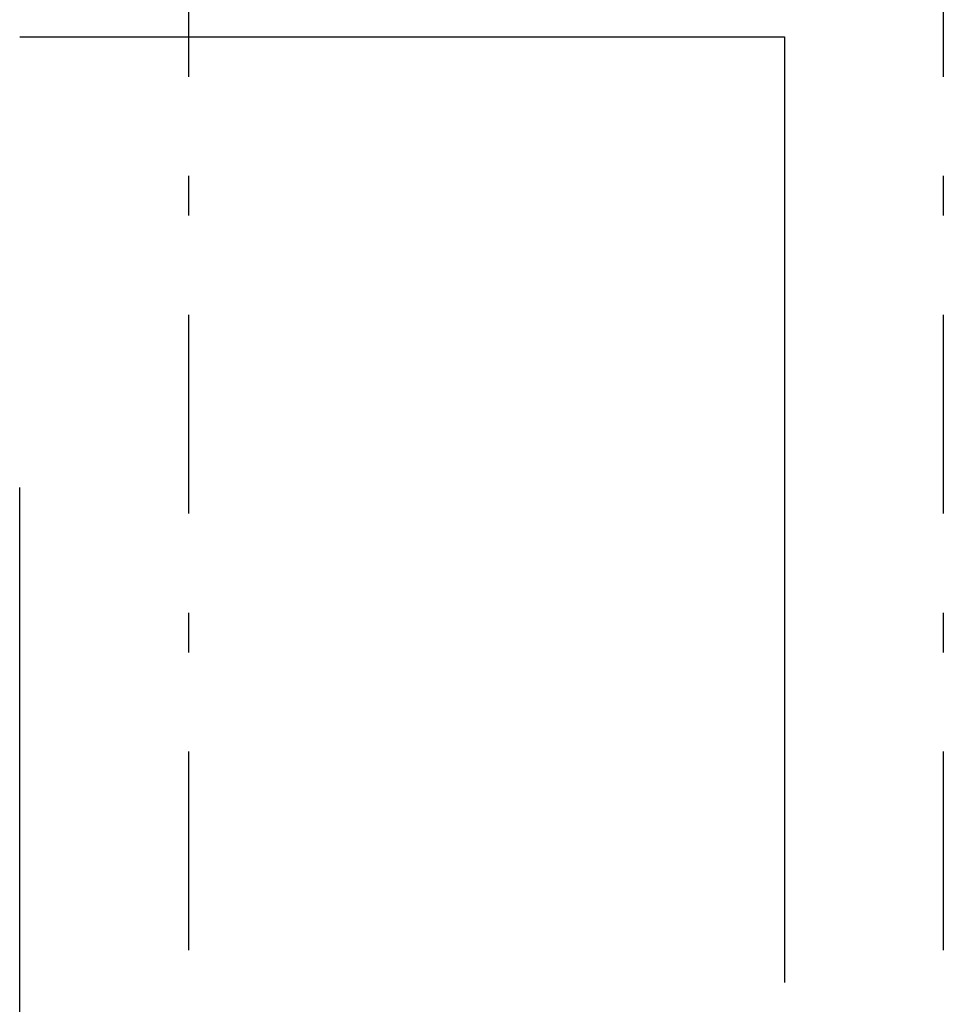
# Model space of a CAD drawing. Extents: x 2 to 87, y -108 to 11.
# Tile 6 of 256: x 15.6 to 17.93, y -90.44 to -87.96. Entities that reach past the tile are written whole.
import ezdxf

# ---------------------------------------------------------------- set-up
doc = ezdxf.new("R2010")
doc.units = 0
doc.header["$MEASUREMENT"] = 0
doc.linetypes.add('DASHDOT', pattern=[1, 0.5, -0.25, 0, -0.25])
doc.linetypes.add('OVERHEAD', pattern=[3.96875, 2.38125, -1.5875])
doc.layers.add('33', color=7, linetype='CONTINUOUS')
doc.layers.add('5', color=7, linetype='CONTINUOUS')

msp = doc.modelspace()

# ---------------------------------------------------------------- linework, layer by layer
at = {"layer": '33', "color": 62, "linetype": 'OVERHEAD'}
for p, q in [((15.6026, -88.0075), (17.5276, -88.0075)), ((15.6026, -91.5237), (15.6026, -88.0075)), ((17.5276, -88.0075), (17.5276, -91.5237))]:
    msp.add_line(p, q, dxfattribs=at)
at = {"layer": '5', "color": 7, "linetype": 'DASHDOT'}
for p, q in [((16.0276, -7.3075), (16.0276, -96.5075)), ((17.9276, -7.3075), (17.9276, -96.5075))]:
    msp.add_line(p, q, dxfattribs=at)

doc.saveas('drawing.dxf')
